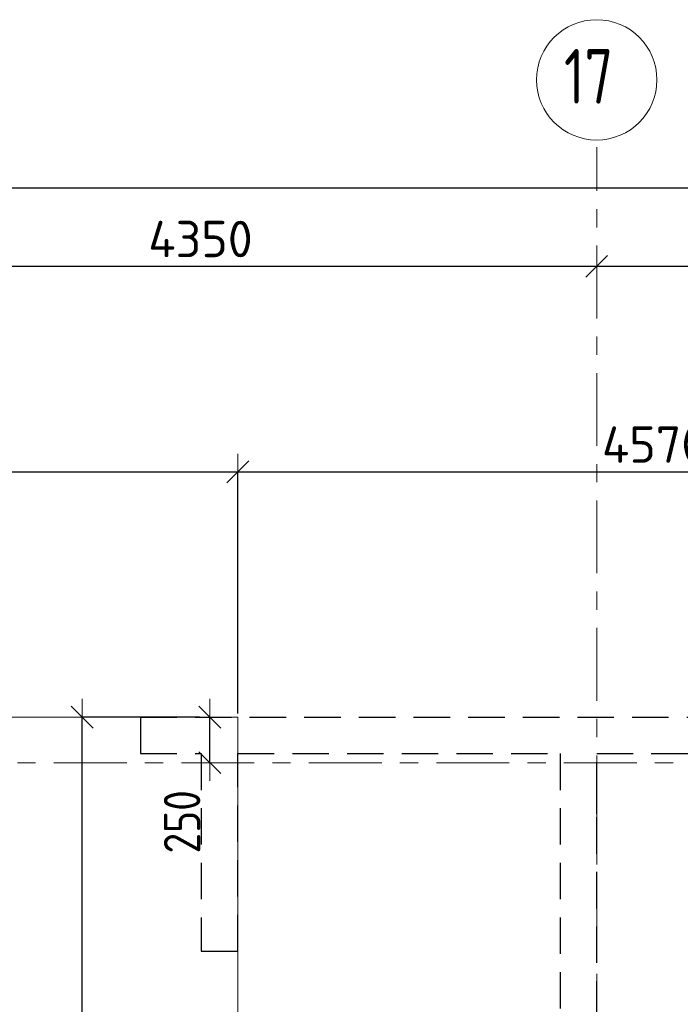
# Model space of a CAD drawing. Header units: metres. Extents: x -38 to 89, y -15 to 21.
# Tile 72 of 129: x 39.88 to 43.51, y 15.07 to 20.48. Entities that reach past the tile are written whole.
import ezdxf

# ---------------------------------------------------------------- set-up
doc = ezdxf.new("R2010")
doc.units = ezdxf.units.M
doc.header["$PDMODE"] = 65
for name, pattern in [('______11', [0.5, 0.4, -0.05, 0, -0.05]), ('______2', [0.27, 0.2, -0.07]), ('______5', [1.1, 0.8, -0.1, 0.1, -0.1])]:
    doc.linetypes.add(name, pattern=pattern)
for name, color, linetype, lineweight in [('XR$2$Осевая линия (1)', 7, '______5', 13), ('XR$2$Размерная линия (1)', 7, 'Continuous', 13), ('XR$3$Перекрытие (1)', 7, 'Continuous', 35), ('XR$4$Размерная линия (1)', 7, 'Continuous', 13), ('XR$5$Размерная линия (1)', 7, 'Continuous', 13)]:
    doc.layers.add(name, color=color, linetype=linetype, lineweight=lineweight)
doc.layers.add('XR$7$Стена_ бетон несущ.', color=7, linetype='Continuous', lineweight=70, true_color=0xb4b496)
doc.styles.add('ISOCPEUR', font='txt')
doc.dimstyles.new('DIMSTYLE_3', dxfattribs={"dimtxt": 0.2, "dimasz": 0.2, "dimexe": 0, "dimexo": 0, "dimgap": 0.1, "dimtad": 2, "dimdec": 0, "dimlfac": 1000, "dimrnd": 5, "dimzin": 12, "dimdsep": 46, "dimtxsty": 'ISOCPEUR', "dimblk1": 'ALL_ML_STRICH', "dimblk2": 'ALL_ML_STRICH', "dimsah": 1, "dimcen": 0, "dimclrd": 7, "dimclre": 256, "dimclrt": 7, "dimadec": 0, "dimazin": 0, "dimtfac": 1, "dimtdec": 0, "dimtix": 1, "dimtmove": 2, "dimatfit": 3, "dimfxl": 0, "dimtzin": 0, "dimlwd": 0, "dimlwe": -3, "dimarcsym": 0})
doc.dimstyles.new('DIMSTYLE_6', dxfattribs={"dimtxt": 0.2, "dimasz": 0.2, "dimexe": 0, "dimexo": 0, "dimgap": 0.1, "dimtad": 2, "dimdec": 0, "dimlfac": 1000, "dimrnd": 5, "dimzin": 12, "dimdsep": 46, "dimtxsty": 'ISOCPEUR', "dimblk1": 'ALL_ML_STRICH', "dimblk2": 'ALL_ML_STRICH', "dimsah": 1, "dimcen": 0, "dimclrd": 7, "dimclre": 256, "dimclrt": 7, "dimadec": 0, "dimazin": 0, "dimtfac": 1, "dimtdec": 0, "dimtix": 1, "dimtmove": 2, "dimatfit": 3, "dimfxl": 0, "dimtvp": 1.2, "dimtzin": 0, "dimlwd": 0, "dimlwe": -3, "dimarcsym": 0})

# ---------------------------------------------------------------- blocks, each defined once
blk = doc.blocks.new('ALL_ML_STRICH')
at = {"color": 0, "linetype": 'ByBlock', "lineweight": -2}
for p, q in [((-0.3, -0.3), (0.3, 0.3)), ((0, -0.5), (0, 0.5)), ((-1, 0), (0.5, 0))]:
    blk.add_line(p, q, dxfattribs=at)
blk = doc.blocks.new('*D11')
at = {"layer": 'DEFPOINTS', "color": 7, "linetype": 'Continuous', "lineweight": 13, "transparency": 33554687}
for p in [(0.5, 19.5574), (0.5, 19.3768), (61.6, 17.1197)]:
    blk.add_point(p, dxfattribs=at)
at = {"layer": 'XR$2$Размерная линия (1)', "color": 9, "linetype": 'Continuous', "lineweight": -2, "true_color": 0xc7c7c7, "transparency": 33554687}
for p, q in [((0.5, 19.3568), (0.5, 19.5574)), ((61.6, 17.1397), (61.6, 19.5574))]:
    blk.add_line(p, q, dxfattribs=at)
at = {"layer": 'XR$2$Размерная линия (1)', "color": 7, "linetype": 'Continuous', "lineweight": -2, "transparency": 33554687}
blk.add_line((0.5, 19.5574), (61.6, 19.5574), dxfattribs=at)
at = {"layer": 'XR$2$Размерная линия (1)', "color": 7, "linetype": 'Continuous', "lineweight": 13, "transparency": 33554687, "xscale": 0.2, "yscale": 0.2, "zscale": 0.2, "rotation": 180}
blk.add_blockref('ALL_ML_STRICH', (0.5, 19.5574), dxfattribs=at)
at = {"layer": 'XR$2$Размерная линия (1)', "color": 7, "linetype": 'Continuous', "lineweight": 13, "transparency": 33554687, "xscale": 0.2, "yscale": 0.2, "zscale": 0.2}
blk.add_blockref('ALL_ML_STRICH', (61.6, 19.5574), dxfattribs=at)
at = {"layer": 'XR$2$Размерная линия (1)', "color": 7, "linetype": 'Continuous', "lineweight": 13, "transparency": 33554687, "insert": (31.1, 19.7074), "char_height": 0.2, "width": 1, "attachment_point": 5, "style": 'ISOCPEUR'}
blk.add_mtext('\\A1;{61100}', dxfattribs=at)
blk = doc.blocks.new('*D35')
at = {"layer": 'DEFPOINTS', "color": 7, "linetype": 'Continuous', "lineweight": 13, "transparency": 33554687}
for p in [(38.7, 19.1856), (38.7, 19.1261), (43.05, 19.1044)]:
    blk.add_point(p, dxfattribs=at)
at = {"layer": 'XR$2$Размерная линия (1)', "color": 9, "linetype": 'Continuous', "lineweight": -2, "true_color": 0xc7c7c7, "transparency": 33554687}
for p, q in [((38.7, 19.1656), (38.7, 19.1261)), ((43.05, 19.1244), (43.05, 19.1261))]:
    blk.add_line(p, q, dxfattribs=at)
at = {"layer": 'XR$2$Размерная линия (1)', "color": 7, "linetype": 'Continuous', "lineweight": -2, "transparency": 33554687}
blk.add_line((38.7, 19.1261), (43.05, 19.1261), dxfattribs=at)
at = {"layer": 'XR$2$Размерная линия (1)', "color": 7, "linetype": 'Continuous', "lineweight": 13, "transparency": 33554687, "xscale": 0.2, "yscale": 0.2, "zscale": 0.2, "rotation": 180}
blk.add_blockref('ALL_ML_STRICH', (38.7, 19.1261), dxfattribs=at)
at = {"layer": 'XR$2$Размерная линия (1)', "color": 7, "linetype": 'Continuous', "lineweight": 13, "transparency": 33554687, "xscale": 0.2, "yscale": 0.2, "zscale": 0.2}
blk.add_blockref('ALL_ML_STRICH', (43.05, 19.1261), dxfattribs=at)
at = {"layer": 'XR$2$Размерная линия (1)', "color": 7, "linetype": 'Continuous', "lineweight": 13, "transparency": 33554687, "insert": (40.875, 19.2761), "char_height": 0.2, "width": 0.8, "attachment_point": 5, "style": 'ISOCPEUR'}
blk.add_mtext('\\A1;{4350}', dxfattribs=at)
blk = doc.blocks.new('*D36')
at = {"layer": 'DEFPOINTS', "color": 7, "linetype": 'Continuous', "lineweight": 13, "transparency": 33554687}
for p in [(43.05, 19.1261), (43.05, 19.1044), (45.65, 19.0502)]:
    blk.add_point(p, dxfattribs=at)
at = {"layer": 'XR$2$Размерная линия (1)', "color": 9, "linetype": 'Continuous', "lineweight": -2, "true_color": 0xc7c7c7, "transparency": 33554687}
for p, q in [((43.05, 19.1244), (43.05, 19.1261)), ((45.65, 19.0702), (45.65, 19.1261))]:
    blk.add_line(p, q, dxfattribs=at)
at = {"layer": 'XR$2$Размерная линия (1)', "color": 7, "linetype": 'Continuous', "lineweight": -2, "transparency": 33554687}
blk.add_line((43.05, 19.1261), (45.65, 19.1261), dxfattribs=at)
at = {"layer": 'XR$2$Размерная линия (1)', "color": 7, "linetype": 'Continuous', "lineweight": 13, "transparency": 33554687, "xscale": 0.2, "yscale": 0.2, "zscale": 0.2, "rotation": 180}
blk.add_blockref('ALL_ML_STRICH', (43.05, 19.1261), dxfattribs=at)
at = {"layer": 'XR$2$Размерная линия (1)', "color": 7, "linetype": 'Continuous', "lineweight": 13, "transparency": 33554687, "xscale": 0.2, "yscale": 0.2, "zscale": 0.2}
blk.add_blockref('ALL_ML_STRICH', (45.65, 19.1261), dxfattribs=at)
at = {"layer": 'XR$2$Размерная линия (1)', "color": 7, "linetype": 'Continuous', "lineweight": 13, "transparency": 33554687, "insert": (44.36, 19.2761), "char_height": 0.2, "width": 0.8, "attachment_point": 5, "style": 'ISOCPEUR'}
blk.add_mtext('\\A1;{2600}', dxfattribs=at)
blk = doc.blocks.new('*D147')
at = {"layer": 'DEFPOINTS', "color": 7, "linetype": 'Continuous', "lineweight": 13, "transparency": 33554687}
for p in [(40.9326, 16.65), (40.9265, 16.4), (40.9434, 16.4)]:
    blk.add_point(p, dxfattribs=at)
at = {"layer": 'XR$4$Размерная линия (1)', "color": 9, "linetype": 'Continuous', "lineweight": -2, "true_color": 0xc7c7c7, "transparency": 33554687}
for p, q in [((40.9265, 16.65), (40.9265, 16.65)), ((40.9265, 16.4), (40.9265, 16.4))]:
    blk.add_line(p, q, dxfattribs=at)
at = {"layer": 'XR$4$Размерная линия (1)', "color": 7, "linetype": 'Continuous', "lineweight": -2, "transparency": 33554687}
blk.add_line((40.9265, 16.4), (40.9265, 16.65), dxfattribs=at)
at = {"layer": 'XR$4$Размерная линия (1)', "color": 7, "linetype": 'Continuous', "lineweight": 13, "transparency": 33554687, "xscale": 0.2, "yscale": 0.2, "zscale": 0.2}
for p, rotation in [((40.9265, 16.65), 90), ((40.9265, 16.4), 270)]:
    blk.add_blockref('ALL_ML_STRICH', p, dxfattribs=dict(at, rotation=rotation))
at = {"layer": 'XR$4$Размерная линия (1)', "color": 7, "linetype": 'Continuous', "lineweight": 13, "transparency": 33554687, "insert": (40.7741, 16.0753), "char_height": 0.2, "width": 0.5, "attachment_point": 5, "rotation": 90, "style": 'ISOCPEUR'}
blk.add_mtext('\\W0.83;\\A1;{250}', dxfattribs=at)
blk = doc.blocks.new('*D168')
at = {"layer": 'DEFPOINTS', "color": 7, "linetype": 'Continuous', "lineweight": 13, "transparency": 33554687}
for p in [(32.725, 17.997), (32.725, 16.65), (41.0797, 16.65)]:
    blk.add_point(p, dxfattribs=at)
at = {"layer": 'XR$4$Размерная линия (1)', "color": 9, "linetype": 'Continuous', "lineweight": -2, "true_color": 0xc7c7c7, "transparency": 33554687}
for p, q in [((32.725, 16.67), (32.725, 17.997)), ((41.0797, 16.67), (41.0797, 17.997))]:
    blk.add_line(p, q, dxfattribs=at)
at = {"layer": 'XR$4$Размерная линия (1)', "color": 7, "linetype": 'Continuous', "lineweight": -2, "transparency": 33554687}
blk.add_line((32.725, 17.997), (41.0797, 17.997), dxfattribs=at)
at = {"layer": 'XR$4$Размерная линия (1)', "color": 7, "linetype": 'Continuous', "lineweight": 13, "transparency": 33554687, "xscale": 0.2, "yscale": 0.2, "zscale": 0.2, "rotation": 180}
blk.add_blockref('ALL_ML_STRICH', (32.725, 17.997), dxfattribs=at)
at = {"layer": 'XR$4$Размерная линия (1)', "color": 7, "linetype": 'Continuous', "lineweight": 13, "transparency": 33554687, "xscale": 0.2, "yscale": 0.2, "zscale": 0.2}
blk.add_blockref('ALL_ML_STRICH', (41.0797, 17.997), dxfattribs=at)
at = {"layer": 'XR$4$Размерная линия (1)', "color": 7, "linetype": 'Continuous', "lineweight": 13, "transparency": 33554687, "insert": (36.9124, 18.147), "char_height": 0.2, "width": 0.8, "attachment_point": 5, "style": 'ISOCPEUR'}
blk.add_mtext('\\A1;{8355}', dxfattribs=at)
blk = doc.blocks.new('*D169')
at = {"layer": 'DEFPOINTS', "color": 7, "linetype": 'Continuous', "lineweight": 13, "transparency": 33554687}
for p in [(41.0797, 17.997), (45.6505, 16.67), (41.0797, 16.65)]:
    blk.add_point(p, dxfattribs=at)
at = {"layer": 'XR$4$Размерная линия (1)', "color": 9, "linetype": 'Continuous', "lineweight": -2, "true_color": 0xc7c7c7, "transparency": 33554687}
for p, q in [((41.0797, 16.67), (41.0797, 17.997)), ((45.6505, 16.69), (45.6505, 17.997))]:
    blk.add_line(p, q, dxfattribs=at)
at = {"layer": 'XR$4$Размерная линия (1)', "color": 7, "linetype": 'Continuous', "lineweight": -2, "transparency": 33554687}
blk.add_line((41.0797, 17.997), (45.6505, 17.997), dxfattribs=at)
at = {"layer": 'XR$4$Размерная линия (1)', "color": 7, "linetype": 'Continuous', "lineweight": 13, "transparency": 33554687, "xscale": 0.2, "yscale": 0.2, "zscale": 0.2, "rotation": 180}
blk.add_blockref('ALL_ML_STRICH', (41.0797, 17.997), dxfattribs=at)
at = {"layer": 'XR$4$Размерная линия (1)', "color": 7, "linetype": 'Continuous', "lineweight": 13, "transparency": 33554687, "xscale": 0.2, "yscale": 0.2, "zscale": 0.2}
blk.add_blockref('ALL_ML_STRICH', (45.6505, 17.997), dxfattribs=at)
at = {"layer": 'XR$4$Размерная линия (1)', "color": 7, "linetype": 'Continuous', "lineweight": 13, "transparency": 33554687, "insert": (43.3651, 18.147), "char_height": 0.2, "width": 0.8, "attachment_point": 5, "style": 'ISOCPEUR'}
blk.add_mtext('\\A1;{4570}', dxfattribs=at)
blk = doc.blocks.new('*D256')
at = {"layer": 'DEFPOINTS', "color": 7, "linetype": 'Continuous', "lineweight": 13, "transparency": 33554687}
for p in [(40.8897, 16.65), (40.2253, 11.79), (41.0889, 11.79)]:
    blk.add_point(p, dxfattribs=at)
at = {"layer": 'XR$4$Размерная линия (1)', "color": 9, "linetype": 'Continuous', "lineweight": -2, "true_color": 0xc7c7c7, "transparency": 33554687}
for p, q in [((40.8697, 16.65), (40.2253, 16.65)), ((41.0689, 11.79), (40.2253, 11.79))]:
    blk.add_line(p, q, dxfattribs=at)
at = {"layer": 'XR$4$Размерная линия (1)', "color": 7, "linetype": 'Continuous', "lineweight": -2, "transparency": 33554687}
blk.add_line((40.2253, 11.79), (40.2253, 16.65), dxfattribs=at)
at = {"layer": 'XR$4$Размерная линия (1)', "color": 7, "linetype": 'Continuous', "lineweight": 13, "transparency": 33554687, "xscale": 0.2, "yscale": 0.2, "zscale": 0.2}
for p, rotation in [((40.2253, 16.65), 90), ((40.2253, 11.79), 270)]:
    blk.add_blockref('ALL_ML_STRICH', p, dxfattribs=dict(at, rotation=rotation))
at = {"layer": 'XR$4$Размерная линия (1)', "color": 7, "linetype": 'Continuous', "lineweight": 13, "transparency": 33554687, "insert": (40.0753, 14.22), "char_height": 0.2, "width": 0.666667, "attachment_point": 5, "rotation": 90, "style": 'ISOCPEUR'}
blk.add_mtext('\\W0.83;\\A1;{4860}', dxfattribs=at)
blk = doc.blocks.new('*D569')
at = {"layer": 'DEFPOINTS', "color": 7, "linetype": 'Continuous', "lineweight": 13, "transparency": 33554687}
for p in [(40.9326, 16.65), (40.9265, 16.4), (40.9434, 16.4)]:
    blk.add_point(p, dxfattribs=at)
at = {"layer": 'XR$5$Размерная линия (1)', "color": 9, "linetype": 'Continuous', "lineweight": -2, "true_color": 0xc7c7c7, "transparency": 33554687}
for p, q in [((40.9265, 16.65), (40.9265, 16.65)), ((40.9265, 16.4), (40.9265, 16.4))]:
    blk.add_line(p, q, dxfattribs=at)
at = {"layer": 'XR$5$Размерная линия (1)', "color": 7, "linetype": 'Continuous', "lineweight": -2, "transparency": 33554687}
blk.add_line((40.9265, 16.4), (40.9265, 16.65), dxfattribs=at)
at = {"layer": 'XR$5$Размерная линия (1)', "color": 7, "linetype": 'Continuous', "lineweight": 13, "transparency": 33554687, "xscale": 0.2, "yscale": 0.2, "zscale": 0.2}
for p, rotation in [((40.9265, 16.65), 90), ((40.9265, 16.4), 270)]:
    blk.add_blockref('ALL_ML_STRICH', p, dxfattribs=dict(at, rotation=rotation))
at = {"layer": 'XR$5$Размерная линия (1)', "color": 7, "linetype": 'Continuous', "lineweight": 13, "transparency": 33554687, "insert": (40.7741, 16.0753), "char_height": 0.2, "width": 0.5, "attachment_point": 5, "rotation": 90, "style": 'ISOCPEUR'}
blk.add_mtext('\\W0.83;\\A1;{250}', dxfattribs=at)
blk = doc.blocks.new('*D578')
at = {"layer": 'DEFPOINTS', "color": 7, "linetype": 'Continuous', "lineweight": 13, "transparency": 33554687}
for p in [(40.8897, 16.65), (40.2253, 11.79), (41.0889, 11.79)]:
    blk.add_point(p, dxfattribs=at)
at = {"layer": 'XR$5$Размерная линия (1)', "color": 9, "linetype": 'Continuous', "lineweight": -2, "true_color": 0xc7c7c7, "transparency": 33554687}
for p, q in [((40.8697, 16.65), (40.2253, 16.65)), ((41.0689, 11.79), (40.2253, 11.79))]:
    blk.add_line(p, q, dxfattribs=at)
at = {"layer": 'XR$5$Размерная линия (1)', "color": 7, "linetype": 'Continuous', "lineweight": -2, "transparency": 33554687}
blk.add_line((40.2253, 11.79), (40.2253, 16.65), dxfattribs=at)
at = {"layer": 'XR$5$Размерная линия (1)', "color": 7, "linetype": 'Continuous', "lineweight": 13, "transparency": 33554687, "xscale": 0.2, "yscale": 0.2, "zscale": 0.2}
for p, rotation in [((40.2253, 16.65), 90), ((40.2253, 11.79), 270)]:
    blk.add_blockref('ALL_ML_STRICH', p, dxfattribs=dict(at, rotation=rotation))
at = {"layer": 'XR$5$Размерная линия (1)', "color": 7, "linetype": 'Continuous', "lineweight": 13, "transparency": 33554687, "insert": (40.0753, 14.22), "char_height": 0.2, "width": 0.666667, "attachment_point": 5, "rotation": 90, "style": 'ISOCPEUR'}
blk.add_mtext('\\W0.83;\\A1;{4860}', dxfattribs=at)

msp = doc.modelspace()

# ---------------------------------------------------------------- linework, layer by layer
at = {"layer": 'XR$2$Осевая линия (1)', "color": 253, "linetype": '______11', "lineweight": 13, "true_color": 0xa0a0a0, "transparency": 33554687}
for p, q in [((43.05, 8.34), (43.05, 19.78)), ((-2.63, 16.4), (62.6, 16.4))]:
    msp.add_line(p, q, dxfattribs=at)
at = {"layer": 'XR$2$Осевая линия (1)', "color": 7, "linetype": 'Continuous', "lineweight": 13, "transparency": 33554687}
msp.add_circle((43.0504, 20.1501), 0.3304, dxfattribs=at)
at = {"layer": 'XR$3$Перекрытие (1)', "color": 7, "linetype": 'Continuous', "lineweight": 13, "transparency": 33554687}
for q in [(32.725, 16.65), (41.0797, 11.79)]:
    msp.add_line((41.0797, 16.65), q, dxfattribs=at)
at = {"layer": 'XR$7$Стена_ бетон несущ.', "color": 253, "linetype": '______2', "lineweight": -3, "true_color": 0xa0a0a0, "transparency": 33554687}
for p, q in [((40.545, 16.65), (45.65, 16.65)), ((40.545, 16.65), (40.545, 16.45)), ((40.545, 16.45), (40.8797, 16.45)), ((40.8797, 16.45), (40.8797, 15.365)), ((41.0797, 15.365), (41.0797, 16.45)), ((41.0797, 16.45), (42.85, 16.45)), ((42.85, 16.45), (42.85, 13.68)), ((43.05, 16.199), (43.05, 16.45)), ((43.05, 16.45), (45.65, 16.45)), ((43.05, 16.119), (43.05, 16.199)), ((43.05, 10.8), (43.05, 16.119)), ((40.8797, 15.365), (41.0797, 15.365))]:
    msp.add_line(p, q, dxfattribs=at)

# ---------------------------------------------------------------- texts
at = {"layer": 'XR$2$Осевая линия (1)', "color": 7, "linetype": 'Continuous', "lineweight": 13, "transparency": 33554687, "insert": (42.8704, 20.0196), "char_height": 0.3, "width": 0.472281, "attachment_point": 7, "style": 'ISOCPEUR'}
msp.add_mtext('\\W0.75;17', dxfattribs=at)

# ---------------------------------------------------------------- dimensions: what is measured, and where the dimension line sits
at = {"layer": 'XR$2$Размерная линия (1)', "color": 7, "linetype": 'Continuous', "lineweight": 13, "transparency": 33554687}
for base, p1, p2, picture, middle in [((61.6, 19.5574), (0.5, 19.3568), (61.6, 17.1397), '*D11', (31.1, 19.7074)), ((43.05, 19.1261), (38.7, 19.1656), (43.05, 19.1244), '*D35', (40.875, 19.2761)), ((45.65, 19.1261), (43.05, 19.1244), (45.65, 19.0702), '*D36', (44.36, 19.2761))]:
    dim = msp.add_linear_dim(base=base, p1=p1, p2=p2, dimstyle='DIMSTYLE_3', override={"dimpost": '<>', "dimclrd": 7, "dimclre": 9, "dimclrt": 7, "dimlwd": 0, "dimlwe": 65533}, dxfattribs=at)
    dim.commit()
    dim.dimension.update_dxf_attribs({"geometry": picture, "text_midpoint": middle, "dimtype": 160})
at = {"layer": 'XR$4$Размерная линия (1)', "color": 7, "linetype": 'Continuous', "lineweight": 13, "transparency": 33554687}
for base, p1, p2, picture, middle in [((41.0797, 17.997), (32.725, 16.67), (41.0797, 16.67), '*D168', (36.9124, 18.147)), ((45.6505, 17.997), (41.0797, 16.67), (45.6505, 16.69), '*D169', (43.3651, 18.147))]:
    dim = msp.add_linear_dim(base=base, p1=p1, p2=p2, dimstyle='DIMSTYLE_3', override={"dimpost": '<>', "dimclrd": 7, "dimclre": 9, "dimclrt": 7, "dimlwd": 0, "dimlwe": 65533}, dxfattribs=at)
    dim.commit()
    dim.dimension.update_dxf_attribs({"geometry": picture, "text_midpoint": middle, "dimtype": 160})
for base, p1, p2, dimstyle, picture, middle in [((40.2253, 16.65), (41.0689, 11.79), (40.8697, 16.65), 'DIMSTYLE_3', '*D256', (40.0753, 14.22)), ((40.9265, 16.65), (40.9265, 16.4), (40.9265, 16.65), 'DIMSTYLE_6', '*D147', (40.7741, 16.0753))]:
    dim = msp.add_linear_dim(base=base, p1=p1, p2=p2, angle=90, dimstyle=dimstyle, override={"dimpost": '<>', "dimclrd": 7, "dimclre": 9, "dimclrt": 7, "dimlwd": 0, "dimlwe": 65533}, dxfattribs=at)
    dim.commit()
    dim.dimension.update_dxf_attribs({"geometry": picture, "text_midpoint": middle, "dimtype": 160})
at = {"layer": 'XR$5$Размерная линия (1)', "color": 7, "linetype": 'Continuous', "lineweight": 13, "transparency": 33554687}
for base, p1, p2, dimstyle, picture, middle in [((40.2253, 16.65), (41.0689, 11.79), (40.8697, 16.65), 'DIMSTYLE_3', '*D578', (40.0753, 14.22)), ((40.9265, 16.65), (40.9265, 16.4), (40.9265, 16.65), 'DIMSTYLE_6', '*D569', (40.7741, 16.0753))]:
    dim = msp.add_linear_dim(base=base, p1=p1, p2=p2, angle=90, dimstyle=dimstyle, override={"dimpost": '<>', "dimclrd": 7, "dimclre": 9, "dimclrt": 7, "dimlwd": 0, "dimlwe": 65533}, dxfattribs=at)
    dim.commit()
    dim.dimension.update_dxf_attribs({"geometry": picture, "text_midpoint": middle, "dimtype": 160})

doc.saveas('drawing.dxf')
